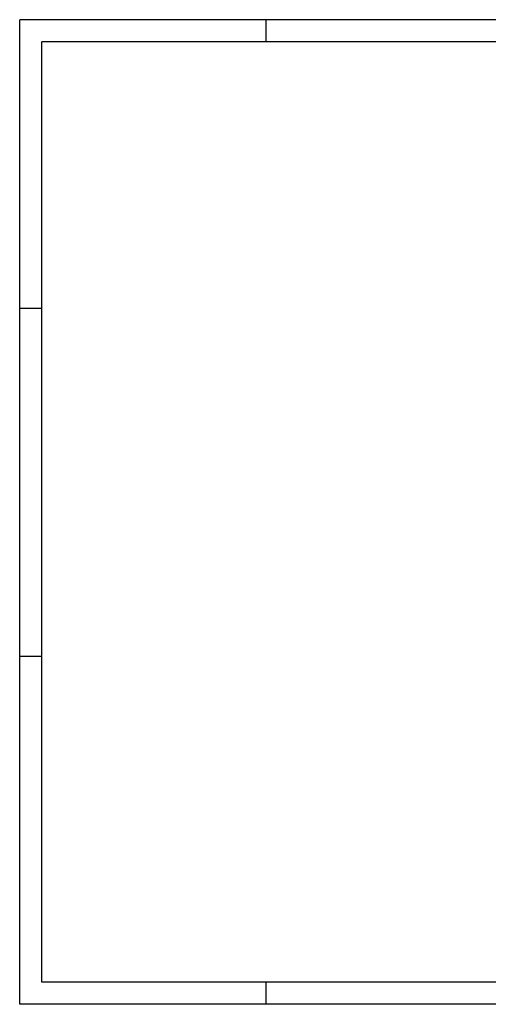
# Paper-space layout 'Layout 1' of a CAD drawing. Header units: millimetres. Extents: x 0 to 594, y 0 to 420.
# Tile 1 of 3: x 0 to 200, y 0 to 420. Entities that reach past the tile are written whole.
import ezdxf

# ---------------------------------------------------------------- set-up
doc = ezdxf.new("R2010")
doc.units = ezdxf.units.MM
doc.layers.add('Z_Blatt', color=51, linetype='Continuous', lineweight=25)
doc.layers.add('Z_Blatt_Text_025', color=7, linetype='Continuous')
doc.layers.add('Z_Blatt_Volllinie_070', color=6, linetype='Continuous')

# ---------------------------------------------------------------- blocks, each defined once
blk = doc.blocks.new('DIN-A2')
at = {"layer": 'Z_Blatt_Text_025', "color": 7}
for p, q in [((594, 420), (0, 420)), ((0, 0), (0, 420)), ((105, 410.5), (105, 420)), ((0, 297), (9.5, 297)), ((0, 148.5), (9.5, 148.5)), ((105, 0), (105, 9.5)), ((594, 0), (0, 0))]:
    blk.add_line(p, q, dxfattribs=at)
at = {"layer": 'Z_Blatt_Volllinie_070'}
for p, q in [((584.5, 410.5), (9.5, 410.5)), ((9.5, 9.5), (9.5, 410.5)), ((584.5, 9.5), (9.5, 9.5))]:
    blk.add_line(p, q, dxfattribs=at)

psp = doc.layouts.new('Layout 1')

# ---------------------------------------------------------------- block references
at = {"layer": 'Z_Blatt'}
psp.add_blockref('DIN-A2', (0, 0), dxfattribs=at)

doc.saveas('drawing.dxf')
